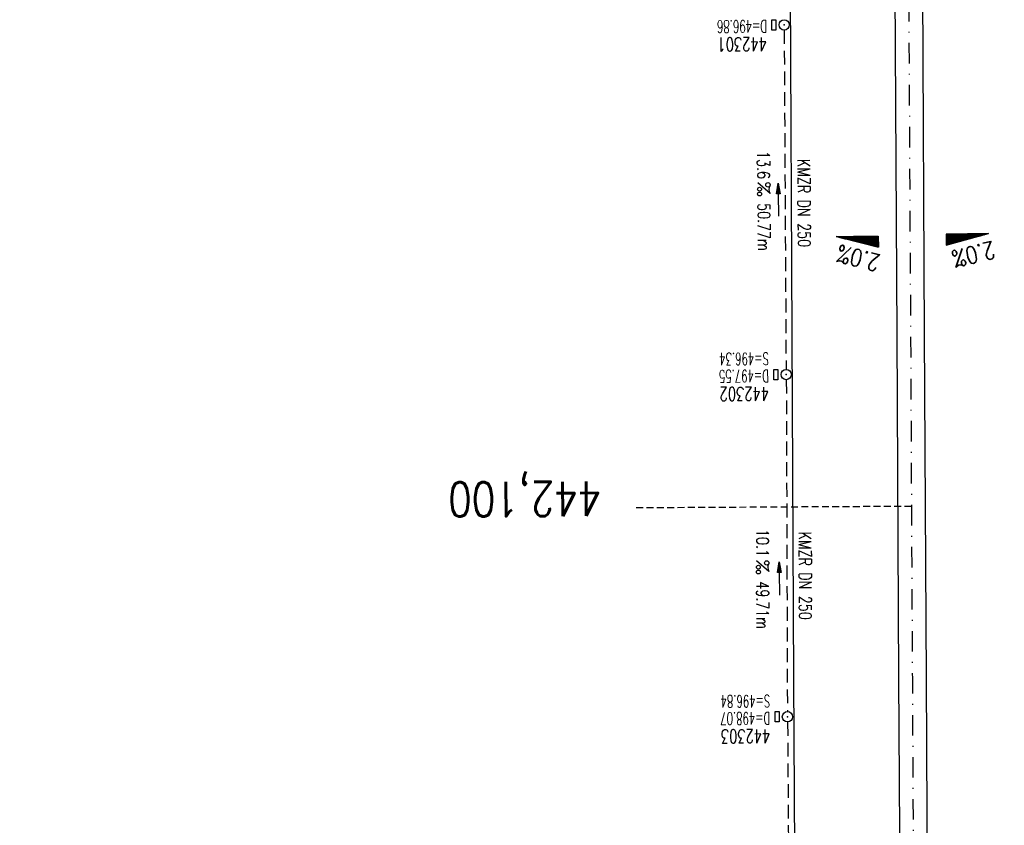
# Model space of a CAD drawing. Extents: x 459406 to 461721, y 413308 to 423218.
# Tile 167 of 256: x 461140 to 461283, y 419375 to 419492. Entities that reach past the tile are written whole.
import ezdxf
from ezdxf.enums import TextEntityAlignment as Align

# ---------------------------------------------------------------- set-up
doc = ezdxf.new("R2010")
doc.units = 0
doc.header["$LTSCALE"] = 2
doc.header["$MEASUREMENT"] = 0
for name, pattern in [('AUSGEZOGEN', [0]), ('GESTRICH-X2', [1.5, 1, -0.5]), ('GESTRICHELT', [0.75, 0.5, -0.25]), ('STRICHPT-X3', [3, 1.5, -0.75, 0, -0.75])]:
    doc.linetypes.add(name, pattern=pattern)
doc.layers.get('0').update_dxf_attribs({"linetype": 'AUSGEZOGEN'})
for name, color, linetype in [('ACHSE', 1, 'STRICHPT-X3'), ('FBR', 8, 'CONTINUOUS'), ('GEF', 7, 'AUSGEZOGEN'), ('HEKTOM', 1, 'GESTRICHELT'), ('KANAL', 7, 'GESTRICH-X2'), ('PFEIL', 7, 'CONTINUOUS'), ('SCHACHTNR', 6, 'CONTINUOUS'), ('SCHSYMBOL', 7, 'AUSGEZOGEN'), ('TEXTO', 4, 'CONTINUOUS'), ('TEXTU', 4, 'CONTINUOUS')]:
    doc.layers.add(name, color=color, linetype=linetype)
doc.styles.add('ROMANS', font='romans.shx', dxfattribs={"width": 0.8})

# ---------------------------------------------------------------- blocks, each defined once
blk = doc.blocks.new('GST')
at = {"color": 0}
blk.add_circle((0, 0), 0.75, dxfattribs=at)
blk.add_point((0, 0), dxfattribs=at)
blk = doc.blocks.new('17')
blk.add_lwpolyline([(-0.76, -1.22), (0.75, -1.22), (0.75, -1.8), (-0.76, -1.8)], close=True)
blk.add_blockref('GST', (0, 0))
blk = doc.blocks.new('PROM')
blk.add_line((1.57, 1.82), (0.02, 0.02))
for centre, radius in [((0.32, 1.51), 0.317), ((0.94, 0.29), 0.283), ((1.64, 0.29), 0.283)]:
    blk.add_circle(centre, radius)
blk.add_arc((0.99, 2.68), 1.03, 239.1414, 303.3549)
blk = doc.blocks.new('PFEIL2')
at = {"color": 0}
for p, q in [((0.88, 0), (-2.4, -0.01)), ((0.88, -0.27), (0.88, 0.28)), ((0.88, 0.28), (2.43, 0.01)), ((0.91, 0.27), (0.88, 0.26)), ((0.97, 0.26), (0.88, 0.25)), ((1.02, 0.25), (0.88, 0.23)), ((1.07, 0.24), (0.88, 0.21)), ((1.13, 0.23), (0.88, 0.19)), ((1.18, 0.22), (0.88, 0.17)), ((1.24, 0.21), (0.88, 0.15)), ((1.29, 0.21), (0.88, 0.14)), ((1.34, 0.2), (0.88, 0.12)), ((1.4, 0.19), (0.88, 0.1)), ((1.45, 0.18), (0.88, 0.08)), ((1.51, 0.17), (0.88, 0.06)), ((1.56, 0.16), (0.88, 0.04)), ((1.61, 0.15), (0.88, 0.02)), ((1.67, 0.14), (0.88, 0.01)), ((1.72, 0.13), (0.88, -0.01)), ((1.78, 0.12), (0.88, -0.03)), ((1.83, 0.11), (0.88, -0.05)), ((1.88, 0.1), (0.88, -0.07)), ((1.94, 0.09), (0.88, -0.09)), ((2.05, 0.08), (0.88, -0.12)), ((1.99, 0.08), (0.88, -0.11)), ((2.1, 0.07), (0.88, -0.14)), ((2.15, 0.06), (0.88, -0.16)), ((2.21, 0.05), (0.88, -0.18)), ((2.26, 0.04), (0.88, -0.2)), ((2.32, 0.03), (0.88, -0.22)), ((2.37, 0.02), (0.88, -0.23)), ((2.42, 0.01), (0.88, -0.25)), ((2.43, 0.01), (0.88, -0.27))]:
    blk.add_line(p, q, dxfattribs=at)
blk = doc.blocks.new('*X8')
at = {"color": 0}
for p, q in [((725.83, 193.84), (727.44, 195.45)), ((725.83, 193.85), (727.43, 195.45)), ((725.83, 193.86), (727.42, 195.45)), ((725.83, 193.87), (727.41, 195.45)), ((725.83, 193.88), (727.4, 195.45)), ((725.83, 193.89), (727.39, 195.45)), ((725.83, 193.9), (727.38, 195.45)), ((725.83, 193.91), (727.37, 195.45)), ((725.83, 193.91), (727.37, 195.45)), ((725.83, 193.92), (727.36, 195.45)), ((725.83, 193.93), (727.35, 195.45)), ((725.83, 193.94), (727.34, 195.45)), ((725.83, 193.95), (727.33, 195.45)), ((725.83, 193.96), (727.32, 195.45)), ((725.83, 193.97), (727.31, 195.45)), ((725.83, 193.98), (727.3, 195.45)), ((725.83, 193.99), (727.29, 195.45)), ((725.83, 193.99), (727.29, 195.45)), ((725.83, 194), (727.28, 195.45)), ((725.83, 194.01), (727.27, 195.45)), ((725.83, 194.02), (727.26, 195.45)), ((725.83, 194.03), (727.25, 195.45)), ((725.83, 194.04), (727.24, 195.45)), ((725.83, 194.05), (727.23, 195.45)), ((725.83, 194.06), (727.22, 195.45)), ((725.83, 194.06), (727.21, 195.45)), ((725.83, 194.07), (727.21, 195.45)), ((725.83, 194.08), (727.2, 195.45)), ((725.83, 194.09), (727.19, 195.45)), ((725.83, 194.1), (727.18, 195.45)), ((725.83, 194.11), (727.17, 195.45)), ((725.83, 194.12), (727.16, 195.45)), ((725.83, 194.13), (727.15, 195.45)), ((725.83, 194.14), (727.14, 195.45)), ((725.83, 194.14), (727.14, 195.45)), ((725.83, 194.15), (727.13, 195.45)), ((725.83, 194.16), (727.12, 195.45)), ((725.83, 194.17), (727.11, 195.45)), ((725.83, 194.18), (727.1, 195.45)), ((725.83, 194.19), (727.09, 195.45)), ((725.83, 194.2), (727.08, 195.45)), ((725.83, 194.21), (727.07, 195.45)), ((725.83, 194.21), (727.06, 195.45)), ((725.83, 194.22), (727.06, 195.45)), ((725.83, 194.23), (727.05, 195.45)), ((725.83, 194.24), (727.04, 195.45)), ((725.83, 194.25), (727.03, 195.45)), ((725.83, 194.26), (727.02, 195.45)), ((725.83, 194.27), (727.01, 195.45)), ((725.83, 194.28), (727, 195.45)), ((725.83, 194.29), (726.99, 195.45)), ((725.83, 194.29), (726.99, 195.45)), ((725.83, 194.3), (726.98, 195.45)), ((725.83, 194.31), (726.97, 195.45)), ((725.83, 194.32), (726.96, 195.45)), ((725.83, 194.33), (726.95, 195.45)), ((725.83, 194.34), (726.94, 195.45)), ((725.83, 194.35), (726.93, 195.45)), ((725.83, 194.36), (726.92, 195.45)), ((725.83, 194.37), (726.91, 195.45)), ((725.83, 194.37), (726.91, 195.45)), ((725.83, 194.38), (726.9, 195.45)), ((725.83, 194.39), (726.89, 195.45)), ((725.83, 194.4), (726.88, 195.45)), ((725.83, 194.41), (726.87, 195.45)), ((725.83, 194.42), (726.86, 195.45)), ((725.83, 194.43), (726.85, 195.45)), ((725.83, 194.44), (726.84, 195.45)), ((725.83, 194.44), (726.83, 195.45)), ((725.83, 194.45), (726.83, 195.45)), ((725.83, 194.46), (726.82, 195.45)), ((725.83, 194.47), (726.81, 195.45)), ((725.83, 194.48), (726.8, 195.45)), ((725.83, 194.49), (726.79, 195.45)), ((725.83, 194.5), (726.78, 195.45)), ((725.83, 194.51), (726.77, 195.45)), ((725.83, 194.52), (726.76, 195.45)), ((725.83, 194.52), (726.76, 195.45)), ((725.83, 194.53), (726.75, 195.45)), ((725.83, 194.54), (726.74, 195.45)), ((725.83, 194.55), (726.73, 195.45)), ((725.83, 194.56), (726.72, 195.45)), ((725.83, 194.57), (726.71, 195.45)), ((725.83, 194.58), (726.7, 195.45)), ((725.83, 194.59), (726.69, 195.45)), ((725.83, 194.59), (726.68, 195.45)), ((725.83, 194.6), (726.68, 195.45)), ((725.83, 194.61), (726.67, 195.45)), ((725.83, 194.62), (726.66, 195.45)), ((725.83, 194.63), (726.65, 195.45)), ((725.83, 194.64), (726.64, 195.45)), ((725.83, 194.65), (726.63, 195.45)), ((725.83, 194.66), (726.62, 195.45)), ((725.83, 194.67), (726.61, 195.45)), ((725.83, 194.67), (726.61, 195.45)), ((725.83, 194.68), (726.6, 195.45)), ((725.83, 194.69), (726.59, 195.45)), ((725.83, 194.7), (726.58, 195.45)), ((725.83, 194.71), (726.57, 195.45)), ((725.83, 194.72), (726.56, 195.45)), ((725.83, 194.73), (726.55, 195.45)), ((725.83, 194.74), (726.54, 195.45)), ((725.83, 194.75), (726.53, 195.45)), ((725.83, 194.75), (726.53, 195.45)), ((725.83, 194.76), (726.52, 195.45)), ((725.83, 194.77), (726.51, 195.45)), ((725.83, 194.78), (726.5, 195.45)), ((725.83, 194.79), (726.49, 195.45)), ((725.83, 194.8), (726.48, 195.45)), ((725.83, 194.81), (726.47, 195.45)), ((725.83, 194.82), (726.46, 195.45)), ((725.83, 194.82), (726.45, 195.45)), ((725.83, 194.83), (726.45, 195.45)), ((725.83, 194.84), (726.44, 195.45)), ((725.83, 194.85), (726.43, 195.45)), ((725.83, 194.86), (726.42, 195.45)), ((725.83, 194.87), (726.41, 195.45)), ((725.83, 194.88), (726.4, 195.45)), ((725.83, 194.89), (726.39, 195.45)), ((725.83, 194.9), (726.38, 195.45)), ((725.83, 194.9), (726.38, 195.45)), ((725.83, 194.91), (726.37, 195.45)), ((725.83, 194.92), (726.36, 195.45)), ((725.83, 194.93), (726.35, 195.45)), ((725.83, 194.94), (726.34, 195.45)), ((725.83, 194.95), (726.33, 195.45)), ((725.83, 194.96), (726.32, 195.45)), ((725.83, 194.97), (726.31, 195.45)), ((725.83, 194.98), (726.3, 195.45)), ((725.83, 194.98), (726.3, 195.45)), ((725.83, 194.99), (726.29, 195.45)), ((725.83, 195), (726.28, 195.45)), ((725.83, 195.01), (726.27, 195.45)), ((725.83, 195.02), (726.26, 195.45)), ((725.83, 195.03), (726.25, 195.45)), ((725.83, 195.04), (726.24, 195.45)), ((725.83, 195.05), (726.23, 195.45)), ((725.83, 195.05), (726.22, 195.45)), ((725.83, 195.06), (726.22, 195.45)), ((725.83, 195.07), (726.21, 195.45)), ((725.83, 195.08), (726.2, 195.45)), ((725.83, 195.09), (726.19, 195.45)), ((725.83, 195.1), (726.18, 195.45)), ((725.83, 195.11), (726.17, 195.45)), ((725.83, 195.12), (726.16, 195.45)), ((725.83, 195.13), (726.15, 195.45)), ((725.83, 195.13), (726.15, 195.45)), ((725.83, 195.14), (726.14, 195.45)), ((725.83, 195.15), (726.13, 195.45)), ((725.83, 195.16), (726.12, 195.45)), ((725.83, 195.17), (726.11, 195.45)), ((725.83, 195.18), (726.1, 195.45)), ((725.83, 195.19), (726.09, 195.45)), ((725.83, 195.2), (726.08, 195.45)), ((725.83, 195.2), (726.07, 195.45)), ((725.83, 195.21), (726.07, 195.45)), ((725.83, 195.22), (726.06, 195.45)), ((725.83, 195.23), (726.05, 195.45)), ((725.83, 195.24), (726.04, 195.45)), ((725.83, 195.25), (726.03, 195.45)), ((725.83, 195.26), (726.02, 195.45)), ((725.83, 195.27), (726.01, 195.45)), ((725.83, 195.28), (726, 195.45)), ((725.83, 195.28), (726, 195.45)), ((725.83, 195.29), (725.99, 195.45)), ((725.83, 195.3), (725.98, 195.45)), ((725.83, 195.31), (725.97, 195.45)), ((725.83, 195.32), (725.96, 195.45)), ((725.83, 195.33), (725.95, 195.45)), ((725.83, 195.34), (725.94, 195.45)), ((725.83, 195.35), (725.93, 195.45)), ((725.83, 195.36), (725.92, 195.45)), ((725.83, 195.36), (725.92, 195.45)), ((725.83, 195.37), (725.91, 195.45)), ((725.83, 195.38), (725.9, 195.45)), ((725.83, 195.39), (725.89, 195.45)), ((725.83, 195.4), (725.88, 195.45)), ((725.83, 195.41), (725.87, 195.45)), ((725.83, 195.42), (725.86, 195.45)), ((725.83, 195.43), (725.85, 195.45)), ((725.83, 195.43), (725.84, 195.45)), ((725.83, 195.44), (725.84, 195.45)), ((725.83, 193.83), (727.43, 195.43)), ((725.83, 193.82), (727.43, 195.42)), ((725.83, 193.81), (727.43, 195.41)), ((725.83, 193.8), (727.42, 195.4)), ((725.83, 193.79), (727.42, 195.38)), ((725.83, 193.78), (727.42, 195.37)), ((725.83, 193.77), (727.41, 195.36)), ((725.83, 193.76), (727.41, 195.35)), ((725.83, 193.76), (727.41, 195.34)), ((725.83, 193.75), (727.4, 195.32)), ((725.83, 193.74), (727.4, 195.31)), ((725.83, 193.73), (727.4, 195.3)), ((725.83, 193.72), (727.4, 195.29)), ((725.83, 193.71), (727.39, 195.28)), ((725.83, 193.7), (727.39, 195.26)), ((725.83, 193.69), (727.39, 195.25)), ((725.83, 193.68), (727.38, 195.24)), ((725.83, 193.68), (727.38, 195.23)), ((725.83, 193.67), (727.38, 195.22)), ((725.83, 193.66), (727.37, 195.2)), ((725.83, 193.65), (727.37, 195.19)), ((725.83, 193.64), (727.37, 195.18)), ((725.83, 193.63), (727.36, 195.17)), ((725.83, 193.62), (727.36, 195.16)), ((725.83, 193.61), (727.36, 195.14)), ((725.83, 193.61), (727.35, 195.13)), ((725.83, 193.6), (727.35, 195.12)), ((725.83, 193.59), (727.35, 195.11)), ((725.83, 193.58), (727.34, 195.1)), ((725.83, 193.57), (727.34, 195.08)), ((725.83, 193.56), (727.34, 195.07)), ((725.83, 193.55), (727.34, 195.06)), ((725.83, 193.54), (727.33, 195.05)), ((725.83, 193.53), (727.33, 195.04)), ((725.83, 193.53), (727.33, 195.02)), ((725.83, 193.52), (727.32, 195.01)), ((725.83, 193.51), (727.32, 195)), ((725.83, 193.5), (727.32, 194.99)), ((725.83, 193.49), (727.31, 194.98)), ((725.83, 193.48), (727.31, 194.96)), ((725.83, 193.47), (727.31, 194.95)), ((725.83, 193.46), (727.3, 194.94)), ((725.83, 193.45), (727.3, 194.93)), ((725.83, 193.45), (727.3, 194.92)), ((725.83, 193.44), (727.29, 194.91)), ((725.83, 193.43), (727.29, 194.89)), ((725.83, 193.42), (727.29, 194.88)), ((725.83, 193.41), (727.29, 194.87)), ((725.83, 193.4), (727.28, 194.86)), ((725.83, 193.39), (727.28, 194.85)), ((725.83, 193.38), (727.28, 194.83)), ((725.83, 193.38), (727.27, 194.82)), ((725.83, 193.37), (727.27, 194.81)), ((725.83, 193.36), (727.27, 194.8)), ((725.83, 193.35), (727.26, 194.79)), ((725.83, 193.34), (727.26, 194.77)), ((725.83, 193.33), (727.26, 194.76)), ((725.83, 193.32), (727.25, 194.75)), ((725.83, 193.31), (727.25, 194.74)), ((725.83, 193.3), (727.25, 194.73)), ((725.83, 193.3), (727.24, 194.71)), ((725.83, 193.29), (727.24, 194.7)), ((725.83, 193.28), (727.24, 194.69)), ((725.83, 193.27), (727.23, 194.68)), ((725.83, 193.26), (727.23, 194.67)), ((725.83, 193.25), (727.23, 194.65)), ((725.83, 193.24), (727.23, 194.64)), ((725.83, 193.23), (727.22, 194.63)), ((725.83, 193.22), (727.22, 194.62)), ((725.83, 193.22), (727.22, 194.61)), ((725.83, 193.21), (727.21, 194.59)), ((725.83, 193.2), (727.21, 194.58)), ((725.83, 193.19), (727.21, 194.57)), ((725.83, 193.18), (727.2, 194.56)), ((725.83, 193.17), (727.2, 194.55)), ((725.83, 193.16), (727.2, 194.53)), ((725.83, 193.15), (727.19, 194.52)), ((725.83, 193.15), (727.19, 194.51)), ((725.83, 193.14), (727.19, 194.5)), ((725.83, 193.13), (727.18, 194.49)), ((725.83, 193.12), (727.18, 194.47)), ((725.83, 193.11), (727.18, 194.46)), ((725.83, 193.1), (727.17, 194.45)), ((725.83, 193.09), (727.17, 194.44)), ((725.83, 193.08), (727.17, 194.43)), ((725.83, 193.07), (727.17, 194.41)), ((725.83, 193.07), (727.16, 194.4)), ((725.83, 193.06), (727.16, 194.39)), ((725.83, 193.05), (727.16, 194.38)), ((725.83, 193.04), (727.15, 194.37)), ((725.83, 193.03), (727.15, 194.35)), ((725.83, 193.02), (727.15, 194.34)), ((725.83, 193.01), (727.14, 194.33)), ((725.83, 193), (727.14, 194.32)), ((725.83, 193), (727.14, 194.31)), ((725.83, 192.99), (727.13, 194.29)), ((725.83, 192.98), (727.13, 194.28)), ((725.83, 192.97), (727.13, 194.27)), ((725.83, 192.96), (727.12, 194.26)), ((725.83, 192.95), (727.12, 194.25)), ((725.83, 192.94), (727.12, 194.23)), ((725.83, 192.93), (727.11, 194.22)), ((725.83, 192.92), (727.11, 194.21)), ((725.83, 192.92), (727.11, 194.2)), ((725.83, 192.91), (727.11, 194.19)), ((725.83, 192.9), (727.1, 194.17)), ((725.83, 192.89), (727.1, 194.16)), ((725.83, 192.88), (727.1, 194.15)), ((725.83, 192.87), (727.09, 194.14)), ((725.83, 192.86), (727.09, 194.13)), ((725.83, 192.85), (727.09, 194.11)), ((725.83, 192.84), (727.08, 194.1)), ((725.83, 192.84), (727.08, 194.09)), ((725.83, 192.83), (727.08, 194.08)), ((725.83, 192.82), (727.07, 194.07)), ((725.83, 192.81), (727.07, 194.05)), ((725.83, 192.8), (727.07, 194.04)), ((725.83, 192.79), (727.06, 194.03)), ((725.83, 192.78), (727.06, 194.02)), ((725.83, 192.77), (727.06, 194.01)), ((725.83, 192.77), (727.05, 193.99)), ((725.83, 192.76), (727.05, 193.98)), ((725.83, 192.75), (727.05, 193.97)), ((725.83, 192.74), (727.05, 193.96)), ((725.83, 192.73), (727.04, 193.95)), ((725.83, 192.72), (727.04, 193.93)), ((725.83, 192.71), (727.04, 193.92)), ((725.83, 192.7), (727.03, 193.91)), ((725.83, 192.69), (727.03, 193.9)), ((725.83, 192.69), (727.03, 193.89)), ((725.83, 192.68), (727.02, 193.87)), ((725.83, 192.67), (727.02, 193.86)), ((725.83, 192.66), (727.02, 193.85)), ((725.83, 192.65), (727.01, 193.84)), ((725.83, 192.64), (727.01, 193.83)), ((725.83, 192.63), (727.01, 193.81)), ((725.83, 192.62), (727, 193.8)), ((725.83, 192.62), (727, 193.79)), ((725.83, 192.61), (727, 193.78)), ((725.83, 192.6), (726.99, 193.77)), ((725.83, 192.59), (726.99, 193.75)), ((725.83, 192.58), (726.99, 193.74)), ((725.83, 192.57), (726.99, 193.73)), ((725.83, 192.56), (726.98, 193.72)), ((725.83, 192.55), (726.98, 193.71)), ((725.83, 192.54), (726.98, 193.69)), ((725.83, 192.54), (726.97, 193.68)), ((725.83, 192.53), (726.97, 193.67)), ((725.83, 192.52), (726.97, 193.66)), ((725.83, 192.51), (726.96, 193.65)), ((725.83, 192.5), (726.96, 193.63)), ((725.83, 192.49), (726.96, 193.62)), ((725.83, 192.48), (726.95, 193.61)), ((725.83, 192.47), (726.95, 193.6)), ((725.83, 192.46), (726.95, 193.59)), ((725.83, 192.46), (726.94, 193.57)), ((725.83, 192.45), (726.94, 193.56)), ((725.83, 192.44), (726.94, 193.55)), ((725.83, 192.43), (726.94, 193.54)), ((725.83, 192.42), (726.93, 193.53)), ((725.83, 192.41), (726.93, 193.51)), ((725.83, 192.4), (726.93, 193.5)), ((725.83, 192.39), (726.92, 193.49)), ((725.83, 192.39), (726.92, 193.48)), ((725.83, 192.38), (726.92, 193.47)), ((725.83, 192.37), (726.91, 193.45)), ((725.83, 192.36), (726.91, 193.44)), ((725.83, 192.35), (726.91, 193.43)), ((725.83, 192.34), (726.9, 193.42)), ((725.83, 192.33), (726.9, 193.41)), ((725.83, 192.32), (726.9, 193.39)), ((725.83, 192.31), (726.89, 193.38)), ((725.83, 192.31), (726.89, 193.37)), ((725.83, 192.3), (726.89, 193.36)), ((725.83, 192.29), (726.88, 193.35)), ((725.83, 192.28), (726.88, 193.33)), ((725.83, 192.27), (726.88, 193.32)), ((725.83, 192.26), (726.88, 193.31)), ((725.83, 192.25), (726.87, 193.3)), ((725.83, 192.24), (726.87, 193.29)), ((725.83, 192.24), (726.87, 193.27)), ((725.83, 192.23), (726.86, 193.26)), ((725.83, 192.22), (726.86, 193.25)), ((725.83, 192.21), (726.86, 193.24)), ((725.83, 192.2), (726.85, 193.23)), ((725.83, 192.19), (726.85, 193.21)), ((725.83, 192.18), (726.85, 193.2)), ((725.83, 192.17), (726.84, 193.19)), ((725.83, 192.16), (726.84, 193.18)), ((725.83, 192.16), (726.84, 193.17)), ((725.83, 192.15), (726.83, 193.15)), ((725.83, 192.14), (726.83, 193.14)), ((725.83, 192.13), (726.83, 193.13)), ((725.83, 192.12), (726.82, 193.12)), ((725.83, 192.11), (726.82, 193.11)), ((725.83, 192.1), (726.82, 193.09)), ((725.83, 192.09), (726.82, 193.08)), ((725.83, 192.08), (726.81, 193.07)), ((725.83, 192.08), (726.81, 193.06)), ((725.83, 192.07), (726.81, 193.05)), ((725.83, 192.06), (726.8, 193.03)), ((725.83, 192.05), (726.8, 193.02)), ((725.83, 192.04), (726.8, 193.01)), ((725.83, 192.03), (726.79, 193)), ((725.83, 192.02), (726.79, 192.99)), ((725.83, 192.01), (726.79, 192.97)), ((725.83, 192.01), (726.78, 192.96)), ((725.83, 192), (726.78, 192.95)), ((725.83, 191.99), (726.78, 192.94)), ((725.83, 191.98), (726.77, 192.93)), ((725.83, 191.97), (726.77, 192.91)), ((725.83, 191.96), (726.77, 192.9)), ((725.83, 191.95), (726.76, 192.89)), ((725.83, 191.94), (726.76, 192.88)), ((725.83, 191.93), (726.76, 192.87)), ((725.83, 191.93), (726.76, 192.85)), ((725.83, 191.92), (726.75, 192.84)), ((725.83, 191.91), (726.75, 192.83)), ((725.83, 191.9), (726.75, 192.82)), ((725.83, 191.89), (726.74, 192.81)), ((725.83, 191.88), (726.74, 192.79)), ((725.83, 191.87), (726.74, 192.78)), ((725.83, 191.86), (726.73, 192.77)), ((725.83, 191.85), (726.73, 192.76)), ((725.83, 191.85), (726.73, 192.75)), ((725.83, 191.84), (726.72, 192.73)), ((725.83, 191.83), (726.72, 192.72)), ((725.83, 191.82), (726.72, 192.71)), ((725.83, 191.81), (726.71, 192.7)), ((725.83, 191.8), (726.71, 192.69)), ((725.83, 191.79), (726.71, 192.67)), ((725.83, 191.78), (726.7, 192.66)), ((725.83, 191.78), (726.7, 192.65)), ((725.83, 191.77), (726.7, 192.64)), ((725.83, 191.76), (726.7, 192.63)), ((725.83, 191.75), (726.69, 192.61)), ((725.83, 191.74), (726.69, 192.6)), ((725.83, 191.73), (726.69, 192.59)), ((725.83, 191.72), (726.68, 192.58)), ((725.83, 191.71), (726.68, 192.57)), ((725.83, 191.7), (726.68, 192.55)), ((725.83, 191.7), (726.67, 192.54)), ((725.83, 191.69), (726.67, 192.53)), ((725.83, 191.68), (726.67, 192.52)), ((725.83, 191.67), (726.66, 192.51)), ((725.83, 191.66), (726.66, 192.49)), ((725.83, 191.65), (726.66, 192.48)), ((725.83, 191.64), (726.65, 192.47)), ((725.83, 191.63), (726.65, 192.46)), ((725.83, 191.63), (726.65, 192.45)), ((725.83, 191.62), (726.64, 192.43)), ((725.83, 191.61), (726.64, 192.42)), ((725.83, 191.6), (726.64, 192.41)), ((725.83, 191.59), (726.64, 192.4)), ((725.83, 191.58), (726.63, 192.39)), ((725.83, 191.57), (726.63, 192.37)), ((725.83, 191.56), (726.63, 192.36)), ((725.83, 191.55), (726.62, 192.35)), ((725.83, 191.55), (726.62, 192.34)), ((725.83, 191.54), (726.62, 192.33)), ((725.83, 191.53), (726.61, 192.31)), ((725.83, 191.52), (726.61, 192.3)), ((725.83, 191.51), (726.61, 192.29)), ((725.83, 191.5), (726.6, 192.28)), ((725.83, 191.49), (726.6, 192.27)), ((725.83, 191.48), (726.6, 192.25)), ((725.83, 191.47), (726.59, 192.24)), ((725.83, 191.47), (726.59, 192.23)), ((725.83, 191.46), (726.59, 192.22)), ((725.83, 191.45), (726.59, 192.21)), ((725.83, 191.44), (726.58, 192.19)), ((725.83, 191.43), (726.58, 192.18)), ((725.83, 191.42), (726.58, 192.17)), ((725.83, 191.41), (726.57, 192.16)), ((725.83, 191.4), (726.57, 192.15)), ((725.83, 191.4), (726.57, 192.13)), ((725.83, 191.39), (726.56, 192.12)), ((725.83, 191.38), (726.56, 192.11)), ((725.83, 191.37), (726.56, 192.1)), ((725.83, 191.36), (726.55, 192.09)), ((725.83, 191.35), (726.55, 192.07)), ((725.83, 191.34), (726.55, 192.06)), ((725.83, 191.33), (726.54, 192.05)), ((725.83, 191.32), (726.54, 192.04)), ((725.83, 191.32), (726.54, 192.03)), ((725.83, 191.31), (726.53, 192.01)), ((725.83, 191.3), (726.53, 192)), ((725.83, 191.29), (726.53, 191.99)), ((725.83, 191.28), (726.53, 191.98)), ((725.83, 191.27), (726.52, 191.97)), ((725.83, 191.26), (726.52, 191.95)), ((725.83, 191.25), (726.52, 191.94)), ((725.83, 191.25), (726.51, 191.93)), ((725.83, 191.24), (726.51, 191.92)), ((725.83, 191.23), (726.51, 191.91)), ((725.83, 191.22), (726.5, 191.89)), ((725.83, 191.21), (726.5, 191.88)), ((725.83, 191.2), (726.5, 191.87)), ((725.83, 191.19), (726.49, 191.86)), ((725.83, 191.18), (726.49, 191.85)), ((725.83, 191.17), (726.49, 191.84)), ((725.83, 191.17), (726.48, 191.82)), ((725.83, 191.16), (726.48, 191.81)), ((725.83, 191.15), (726.48, 191.8)), ((725.83, 191.14), (726.47, 191.79)), ((725.83, 191.13), (726.47, 191.78)), ((725.83, 191.12), (726.47, 191.76)), ((725.83, 191.11), (726.47, 191.75)), ((725.83, 191.1), (726.46, 191.74)), ((725.83, 191.09), (726.46, 191.73)), ((725.83, 191.09), (726.46, 191.72)), ((725.83, 191.08), (726.45, 191.7)), ((725.83, 191.07), (726.45, 191.69)), ((725.83, 191.06), (726.45, 191.68)), ((725.83, 191.05), (726.44, 191.67)), ((725.83, 191.04), (726.44, 191.66)), ((725.83, 191.03), (726.44, 191.64)), ((725.83, 191.02), (726.43, 191.63)), ((725.83, 191.02), (726.43, 191.62)), ((725.83, 191.01), (726.43, 191.61)), ((725.83, 191), (726.42, 191.6)), ((725.83, 190.99), (726.42, 191.58)), ((725.83, 190.98), (726.42, 191.57)), ((725.83, 190.97), (726.41, 191.56)), ((725.83, 190.96), (726.41, 191.55)), ((725.83, 190.95), (726.41, 191.54)), ((725.83, 190.94), (726.41, 191.52)), ((725.83, 190.94), (726.4, 191.51)), ((725.83, 190.93), (726.4, 191.5)), ((725.83, 190.92), (726.4, 191.49)), ((725.83, 190.91), (726.39, 191.48)), ((725.83, 190.9), (726.39, 191.46)), ((725.83, 190.89), (726.39, 191.45)), ((725.83, 190.88), (726.38, 191.44)), ((725.83, 190.87), (726.38, 191.43)), ((725.83, 190.87), (726.38, 191.42)), ((725.83, 190.86), (726.37, 191.4)), ((725.83, 190.85), (726.37, 191.39)), ((725.83, 190.84), (726.37, 191.38)), ((725.83, 190.83), (726.36, 191.37)), ((725.83, 190.82), (726.36, 191.36)), ((725.83, 190.81), (726.36, 191.34)), ((725.83, 190.8), (726.35, 191.33)), ((725.83, 190.79), (726.35, 191.32)), ((725.83, 190.79), (726.35, 191.31)), ((725.83, 190.78), (726.35, 191.3)), ((725.83, 190.77), (726.34, 191.28)), ((725.83, 190.76), (726.34, 191.27)), ((725.83, 190.75), (726.34, 191.26)), ((725.83, 190.74), (726.33, 191.25)), ((725.83, 190.73), (726.33, 191.24)), ((725.83, 190.72), (726.33, 191.22)), ((725.83, 190.71), (726.32, 191.21)), ((725.83, 190.71), (726.32, 191.2)), ((725.83, 190.7), (726.32, 191.19)), ((725.83, 190.69), (726.31, 191.18)), ((725.83, 190.68), (726.31, 191.16)), ((725.83, 190.67), (726.31, 191.15)), ((725.83, 190.66), (726.3, 191.14)), ((725.83, 190.65), (726.3, 191.13)), ((725.83, 190.64), (726.3, 191.12)), ((725.83, 190.64), (726.29, 191.1)), ((725.83, 190.63), (726.29, 191.09)), ((725.83, 190.62), (726.29, 191.08)), ((725.83, 190.61), (726.29, 191.07)), ((725.83, 190.6), (726.28, 191.06)), ((725.83, 190.59), (726.28, 191.04)), ((725.83, 190.58), (726.28, 191.03)), ((725.83, 190.57), (726.27, 191.02)), ((725.83, 190.56), (726.27, 191.01)), ((725.83, 190.56), (726.27, 191)), ((725.83, 190.55), (726.26, 190.98)), ((725.83, 190.54), (726.26, 190.97)), ((725.83, 190.53), (726.26, 190.96)), ((725.83, 190.52), (726.25, 190.95)), ((725.83, 190.51), (726.25, 190.94)), ((725.83, 190.5), (726.25, 190.92)), ((725.83, 190.49), (726.24, 190.91)), ((725.83, 190.48), (726.24, 190.9)), ((725.83, 190.48), (726.24, 190.89)), ((725.83, 190.47), (726.24, 190.88)), ((725.83, 190.46), (726.23, 190.86)), ((725.83, 190.45), (726.23, 190.85)), ((725.83, 190.44), (726.23, 190.84)), ((725.83, 190.43), (726.22, 190.83)), ((725.83, 190.42), (726.22, 190.82)), ((725.83, 190.41), (726.22, 190.8)), ((725.83, 190.41), (726.21, 190.79)), ((725.83, 190.4), (726.21, 190.78)), ((725.83, 190.39), (726.21, 190.77)), ((725.83, 190.38), (726.2, 190.76)), ((725.83, 190.37), (726.2, 190.74)), ((725.83, 190.36), (726.2, 190.73)), ((725.83, 190.35), (726.19, 190.72)), ((725.83, 190.34), (726.19, 190.71)), ((725.83, 190.33), (726.19, 190.7)), ((725.83, 190.33), (726.18, 190.68)), ((725.83, 190.32), (726.18, 190.67)), ((725.83, 190.31), (726.18, 190.66)), ((725.83, 190.3), (726.18, 190.65)), ((725.83, 190.29), (726.17, 190.64)), ((725.83, 190.28), (726.17, 190.62)), ((725.83, 190.27), (726.17, 190.61)), ((725.83, 190.26), (726.16, 190.6)), ((725.83, 190.26), (726.16, 190.59)), ((725.83, 190.25), (726.16, 190.58)), ((725.83, 190.24), (726.15, 190.56)), ((725.83, 190.23), (726.15, 190.55)), ((725.83, 190.22), (726.15, 190.54)), ((725.83, 190.21), (726.14, 190.53)), ((725.83, 190.2), (726.14, 190.52)), ((725.83, 190.19), (726.14, 190.5)), ((725.83, 190.18), (726.13, 190.49)), ((725.83, 190.18), (726.13, 190.48)), ((725.83, 190.17), (726.13, 190.47)), ((725.83, 190.16), (726.12, 190.46)), ((725.83, 190.15), (726.12, 190.44)), ((725.83, 190.14), (726.12, 190.43)), ((725.83, 190.13), (726.12, 190.42)), ((725.83, 190.12), (726.11, 190.41)), ((725.83, 190.11), (726.11, 190.4)), ((725.83, 190.1), (726.11, 190.38)), ((725.83, 190.1), (726.1, 190.37)), ((725.83, 190.09), (726.1, 190.36)), ((725.83, 190.08), (726.1, 190.35)), ((725.83, 190.07), (726.09, 190.34)), ((725.83, 190.06), (726.09, 190.32)), ((725.83, 190.05), (726.09, 190.31)), ((725.83, 190.04), (726.08, 190.3)), ((725.83, 190.03), (726.08, 190.29)), ((725.83, 190.03), (726.08, 190.28)), ((725.83, 190.02), (726.07, 190.26)), ((725.83, 190.01), (726.07, 190.25)), ((725.83, 190), (726.07, 190.24)), ((725.83, 189.99), (726.06, 190.23)), ((725.83, 189.98), (726.06, 190.22)), ((725.83, 189.97), (726.06, 190.2)), ((725.83, 189.96), (726.06, 190.19)), ((725.83, 189.95), (726.05, 190.18)), ((725.83, 189.95), (726.05, 190.17)), ((725.83, 189.94), (726.05, 190.16)), ((725.83, 189.93), (726.04, 190.14)), ((725.83, 189.92), (726.04, 190.13)), ((725.83, 189.91), (726.04, 190.12)), ((725.83, 189.9), (726.03, 190.11)), ((725.83, 189.89), (726.03, 190.1)), ((725.83, 189.88), (726.03, 190.08)), ((725.83, 189.88), (726.02, 190.07)), ((725.83, 189.87), (726.02, 190.06)), ((725.83, 189.86), (726.02, 190.05)), ((725.83, 189.85), (726.01, 190.04)), ((725.83, 189.84), (726.01, 190.02)), ((725.83, 189.83), (726.01, 190.01)), ((725.83, 189.82), (726, 190)), ((725.83, 189.81), (726, 189.99)), ((725.83, 189.8), (726, 189.98)), ((725.83, 189.8), (726, 189.96)), ((725.83, 189.79), (725.99, 189.95)), ((725.83, 189.78), (725.99, 189.94)), ((725.83, 189.77), (725.99, 189.93)), ((725.83, 189.76), (725.98, 189.92)), ((725.83, 189.75), (725.98, 189.9)), ((725.83, 189.74), (725.98, 189.89)), ((725.83, 189.73), (725.97, 189.88)), ((725.83, 189.72), (725.97, 189.87)), ((725.83, 189.72), (725.97, 189.86)), ((725.83, 189.71), (725.96, 189.84)), ((725.83, 189.7), (725.96, 189.83)), ((725.83, 189.69), (725.96, 189.82)), ((725.83, 189.68), (725.95, 189.81)), ((725.83, 189.67), (725.95, 189.8)), ((725.83, 189.66), (725.95, 189.78)), ((725.83, 189.65), (725.94, 189.77)), ((725.83, 189.65), (725.94, 189.76)), ((725.83, 189.64), (725.94, 189.75)), ((725.83, 189.63), (725.94, 189.74)), ((725.83, 189.62), (725.93, 189.72)), ((725.83, 189.61), (725.93, 189.71)), ((725.83, 189.6), (725.93, 189.7)), ((725.83, 189.59), (725.92, 189.69)), ((725.83, 189.58), (725.92, 189.68)), ((725.83, 189.57), (725.92, 189.66)), ((725.83, 189.57), (725.91, 189.65)), ((725.83, 189.56), (725.91, 189.64)), ((725.83, 189.55), (725.91, 189.63)), ((725.83, 189.54), (725.9, 189.62)), ((725.83, 189.53), (725.9, 189.6)), ((725.83, 189.52), (725.9, 189.59)), ((725.83, 189.51), (725.89, 189.58)), ((725.83, 189.5), (725.89, 189.57)), ((725.83, 189.49), (725.89, 189.56)), ((725.83, 189.49), (725.89, 189.54)), ((725.83, 189.48), (725.88, 189.53)), ((725.83, 189.47), (725.88, 189.52)), ((725.83, 189.46), (725.88, 189.51)), ((725.83, 189.45), (725.87, 189.5)), ((725.83, 189.44), (725.87, 189.48)), ((725.83, 189.43), (725.87, 189.47)), ((725.83, 189.42), (725.86, 189.46)), ((725.83, 189.42), (725.86, 189.45)), ((725.83, 189.41), (725.86, 189.44)), ((725.83, 189.4), (725.85, 189.42)), ((725.83, 189.39), (725.85, 189.41)), ((725.83, 189.38), (725.85, 189.4)), ((725.83, 189.37), (725.84, 189.39)), ((725.83, 189.36), (725.84, 189.38)), ((725.83, 189.35), (725.84, 189.36)), ((725.83, 189.34), (725.83, 189.35)), ((725.83, 189.34), (725.83, 189.34))]:
    blk.add_line(p, q, dxfattribs=at)
blk = doc.blocks.new('GEF')
at = {"color": 0}
for p, q in [((0.01, 0.02), (0.01, 6.15)), ((1.62, 6.15), (0.01, 0.02)), ((0.01, 6.15), (1.62, 6.15))]:
    blk.add_line(p, q, dxfattribs=at)
blk.add_blockref('*X8', (-725.82, -189.3), dxfattribs=at)

msp = doc.modelspace()

# ---------------------------------------------------------------- linework, layer by layer
at = {"layer": 'ACHSE', "flags": 128}
msp.add_lwpolyline([(461161.88, 420437.76, -0.000001), (461165.78, 420419.42, -0.000002), (461167.09, 420413.31), (461177.49, 420364.41), (461187.91, 420315.5), (461193.11, 420291.05), (461198.32, 420266.6, 0.000013), (461200.55, 420256.1, -0.000008), (461202.78, 420245.61, -0.000126), (461202.84, 420245.34, -0.000011), (461203.52, 420242.15, -0.001203), (461205.52, 420232.59, -0.000771), (461208.59, 420217.67, -0.001324), (461210.77, 420206.86, -0.001044), (461213.46, 420193.14, -0.001041), (461215.82, 420180.84, -0.001046), (461218.13, 420168.58, -0.001043), (461220.38, 420156.31, -0.00104), (461222.59, 420143.98, -0.00104), (461224.74, 420131.65, -0.001043), (461226.84, 420119.35, -0.001046), (461228.88, 420107.04, -0.001042), (461230.89, 420094.68, -0.001044), (461232.83, 420082.32, -0.001045), (461234.73, 420069.98, -0.001048), (461236.57, 420057.6, -0.00105), (461238.36, 420045.24, -0.001042), (461240.1, 420032.88, -0.00104), (461241.79, 420020.48, -0.001038), (461243.43, 420008.07, -0.00104), (461245.01, 419995.69, -0.001048), (461246.55, 419983.28, -0.001048), (461248.03, 419970.87, -0.001045), (461249.46, 419958.47, -0.001042), (461250.84, 419946.03, -0.00104), (461252.16, 419933.58, -0.001043), (461253.44, 419921.16, -0.001047), (461254.66, 419908.73, -0.001046), (461255.83, 419896.28, -0.001044), (461256.95, 419883.83, -0.001044), (461258.01, 419871.37, -0.001042), (461259.03, 419858.92, -0.001041), (461259.99, 419846.45, -0.001045), (461260.9, 419833.96, -0.00105), (461261.76, 419821.51, -0.001044), (461262.56, 419809.09, -0.001035), (461263.31, 419796.56, -0.001039), (461264.02, 419784.01, -0.001052), (461264.67, 419771.6, -0.001051), (461265.26, 419759.2, -0.001036), (461265.81, 419746.63, -0.001035), (461266.31, 419734.06, -0.001048), (461266.74, 419721.64, -0.001053), (461267.13, 419709.21, -0.001043), (461267.47, 419696.65, -0.001038), (461267.78, 419683.02, -0.001246), (461267.99, 419671.66, -0.000845), (461268.2, 419656.35, -0.001335), (461268.29, 419646.66, -0.000076), (461268.34, 419639.67, -0.000344), (461268.35, 419638.12, -0.000008), (461268.39, 419629.89, 0.000017), (461268.44, 419621.66, 0.000001), (461268.5, 419609.16, -0.000009), (461268.57, 419596.66, -0.000011), (461268.64, 419584.16, 0.000013), (461268.7, 419571.66, 0.000007), (461268.77, 419559.16, -0.00001), (461268.84, 419546.66), (461269.1, 419496.66), (461269.37, 419446.66), (461269.63, 419396.66), (461269.9, 419346.67), (461270.16, 419296.67), (461270.43, 419246.67), (461270.69, 419196.67), (461270.96, 419146.67), (461271.22, 419096.67), (461271.49, 419046.67), (461271.75, 418996.67, -0.00001), (461271.82, 418984.17, 0.000007), (461271.88, 418971.67, 0.000013), (461271.95, 418959.17, -0.00001), (461272.02, 418946.67, -0.00001), (461272.08, 418934.17, 0.00001), (461272.15, 418921.67, 0.00001), (461272.21, 418909.17, -0.00001), (461272.28, 418896.67, -0.00001), (461272.35, 418884.17, 0.00001), (461272.41, 418871.67, 0.00001), (461272.48, 418859.17, -0.000008), (461272.55, 418846.67, -0.000012), (461272.61, 418834.17, 0.000001), (461272.68, 418821.67, 0.000028), (461272.72, 418813.34, -0.000014), (461272.77, 418805, -0.000517), (461272.77, 418803.54, -0.00011), (461272.79, 418796.67, -0.00198), (461272.78, 418786.97, -0.001256), (461272.67, 418771.67, -0.001874), (461272.51, 418760.32, -0.00156), (461272.22, 418746.68, -0.001561), (461271.89, 418734.16, -0.001568), (461271.47, 418721.69, -0.001564), (461270.98, 418709.23, -0.001556), (461270.41, 418696.71, -0.001558), (461269.76, 418684.2, -0.001564), (461269.03, 418671.75, -0.001572), (461268.22, 418659.29, -0.001568), (461267.34, 418646.81, -0.001561), (461266.38, 418634.35, -0.001559), (461265.34, 418621.89, -0.001562), (461264.22, 418609.41, -0.001569), (461263.02, 418597, -0.001568), (461261.75, 418584.58, -0.001563), (461260.4, 418572.14, -0.001556), (461258.97, 418559.71, -0.001558), (461257.46, 418547.31, -0.001565), (461255.88, 418534.9, -0.001566), (461254.22, 418522.52, -0.001565), (461252.48, 418510.16, -0.001561), (461250.66, 418497.77, -0.001562), (461248.77, 418485.4, -0.001565), (461246.8, 418473.07, -0.001567), (461244.75, 418460.75, -0.001565), (461242.63, 418448.42, -0.001562), (461240.43, 418436.12, -0.001561), (461238.15, 418423.83, -0.001563), (461235.79, 418411.54, -0.001567), (461233.36, 418399.29, -0.001565), (461230.85, 418387.07, -0.00156), (461228.26, 418374.82, -0.001559), (461225.6, 418362.59, -0.001563), (461222.86, 418350.41, -0.001567), (461220.05, 418338.24, -0.001564), (461217.16, 418326.07, -0.001562), (461214.19, 418313.92, -0.001563), (461211.15, 418301.8, -0.001563), (461207.62, 418288.1, -0.002038), (461204.84, 418277.61, -0.001089), (461200.88, 418263.05, -0.001658), (461198.22, 418253.5, -0.000013), (461197.53, 418251.04, -0.000228), (461197.49, 418250.9, -0.000007), (461194.46, 418240.17, 0.000006), (461191.43, 418229.44), (461184.63, 418205.39), (461177.83, 418181.33, 0.000005), (461174.44, 418169.3, -0.000005), (461171.04, 418157.27, -0.000019), (461167.64, 418145.24, 0.000019), (461164.24, 418133.21), (461157.44, 418109.15), (461150.65, 418085.09, 0.000005), (461147.25, 418073.06, -0.000001), (461143.85, 418061.03, -0.000002), (461140.45, 418049.01, -0.000002), (461137.05, 418036.98, -0.000015), (461133.65, 418024.95, 0.000019), (461130.25, 418012.92), (461123.46, 417988.86), (461116.66, 417964.8, 0.000001), (461115.31, 417960.01, 0.000001), (461112.35, 417949.55, 0.000375), (461111.88, 417947.88, 0.000088), (461109.88, 417940.74, 0.001331), (461107.28, 417931.38, 0.000846), (461103.25, 417916.63, 0.001238), (461100.29, 417905.61, 0.001041), (461096.83, 417892.47, 0.001036), (461093.69, 417880.37, 0.001036), (461090.61, 417868.26, 0.001038), (461087.57, 417856.12, 0.00104), (461084.59, 417844, 0.001041), (461081.65, 417831.86, 0.001037), (461078.77, 417819.68, 0.001037), (461075.93, 417807.51, 0.001036), (461073.15, 417795.32, 0.001043), (461070.41, 417783.09, 0.001049), (461067.73, 417770.91, 0.00104), (461065.11, 417758.74, 0.001034), (461062.53, 417746.46, 0.00103), (461059.99, 417734.18, 0.001036), (461057.52, 417721.97, 0.001044), (461055.1, 417709.74, 0.001039), (461052.71, 417697.44, 0.00104), (461050.38, 417685.14, 0.001043), (461048.11, 417672.86, 0.001039), (461045.89, 417660.59, 0.001034), (461043.72, 417648.25, 0.001037), (461041.59, 417635.89, 0.001045), (461039.53, 417623.61, 0.001043), (461037.52, 417611.32, 0.001035), (461035.54, 417598.93, 0.001032), (461033.62, 417586.54, 0.001037), (461031.76, 417574.21, 0.001044), (461029.95, 417561.86, 0.001041), (461028.19, 417549.47, 0.001039), (461026.47, 417537.08, 0.00104), (461024.82, 417524.7, 0.001038), (461023.21, 417512.31, 0.001036), (461021.65, 417499.9, 0.001039), (461020.15, 417487.47, 0.001043), (461018.7, 417475.08, 0.001041), (461017.3, 417462.68, 0.001038), (461015.95, 417450.23, 0.001035), (461014.65, 417437.76, 0.00104), (461013.4, 417425.36, 0.001038), (461012.21, 417412.95, 0.001032), (461011.07, 417400.47, 0.001036), (461009.97, 417388, 0.001039), (461008.93, 417375.56, 0.001048), (461007.95, 417363.09, 0.001048), (461007.01, 417350.63, 0.001037), (461005.98, 417336.12, 0.001443), (461005.3, 417325.69, 0.000621), (461004.39, 417310.95, 0.000896), (461003.79, 417300.74, 0.000001), (461003.78, 417300.53, 0.000151), (461003.78, 417300.53, 0.000033), (461003.08, 417288.15, -0.000002), (461002.39, 417275.78), (461000.98, 417250.82), (460999.58, 417225.86), (460996.77, 417175.93), (460993.97, 417126.01, 0), (460992.56, 417101.05, 0), (460991.16, 417076.09), (460988.35, 417026.17, 0.000005), (460987.42, 417009.53, 0.000002), (460985.55, 416976.25)], format="xyb", dxfattribs=at)
at = {"layer": 'FBR'}
for points in [[(461251.45, 419571.57, 0.000007), (461251.52, 419559.07, -0.00001), (461251.59, 419546.57)], [(461266.7, 419571.65, 0.000007), (461266.77, 419559.15, -0.00001), (461266.84, 419546.65)], [(461270.7, 419571.67, 0.000007), (461270.77, 419559.17, -0.00001), (461270.84, 419546.67)], [(461285.95, 419571.75, 0.000007), (461286.02, 419559.25, -0.00001), (461286.09, 419546.75)], [(461251.85, 419496.57), (461252.12, 419446.57), (461252.38, 419396.57), (461252.65, 419346.57), (461252.91, 419296.58), (461253.18, 419246.58), (461253.44, 419196.58), (461253.71, 419146.58), (461253.97, 419096.58), (461254.24, 419046.58), (461254.5, 418996.58, -0.00001), (461254.57, 418984.08, 0.000007), (461254.63, 418971.58, 0.000013), (461254.7, 418959.08, -0.00001), (461254.77, 418946.58, -0.00001), (461254.83, 418934.08, 0.00001)]]:
    msp.add_lwpolyline(points, format="xyb", dxfattribs=at)
for points in [[(461267.1, 419496.65), (461267.37, 419446.65), (461267.63, 419396.65), (461267.79, 419366.89)], [(461271.1, 419496.67), (461271.37, 419446.68), (461271.63, 419396.68), (461271.79, 419366.91)]]:
    msp.add_lwpolyline(points, dxfattribs=at)
at = {"layer": 'HEKTOM'}
msp.add_line((461269.5, 419421.66), (461229.5, 419421.44), dxfattribs=at)
at = {"layer": 'KANAL'}
for p, q in [((461251, 419490.84), (461251.28, 419441.56)), ((461251.31, 419440.06), (461251.47, 419391.84)), ((461251.5, 419390.34), (461251.81, 419342.34))]:
    msp.add_line(p, q, dxfattribs=at)

# ---------------------------------------------------------------- block references
at = {"layer": 'GEF', "xscale": -1, "rotation": 90.57485279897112}
msp.add_blockref('GEF', (461280.7, 419461.28), dxfattribs=at)
at = {"layer": 'GEF', "rotation": 270.4698043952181}
msp.add_blockref('GEF', (461258.53, 419460.87), dxfattribs=at)
at = {"layer": 'PFEIL'}
for p, rotation in [((461250.15, 419466.19), 90.3408), ((461250.3, 419411.18), 90.2121)]:
    msp.add_blockref('PFEIL2', p, dxfattribs=dict(at, rotation=rotation))
at = {"layer": 'SCHSYMBOL', "rotation": 270.3037}
for p in [(461251, 419491.58), (461251.3, 419440.81), (461251.48, 419391.11)]:
    msp.add_blockref('17', p, dxfattribs=at)
at = {"layer": 'TEXTU'}
for p, rotation in [((461247.13, 419468.67), 270.3408), ((461246.96, 419413.77), 270.2121)]:
    msp.add_blockref('PROM', p, dxfattribs=dict(at, rotation=rotation))

# ---------------------------------------------------------------- texts
at = {"layer": 'GEF', "style": 'ROMANS', "width": 0.8}
for rotation, p in [(165.7377, (461265.12, 419458.14)), (193.6831, (461281.29, 419460.21))]:
    msp.add_text('2.0%', height=2.5, rotation=rotation, dxfattribs=at).set_placement(p)
at = {"layer": 'HEKTOM', "style": 'ROMANS', "width": 0.8}
msp.add_text('442,100', height=5, rotation=180.3036, dxfattribs=at).set_placement((461224.44, 419425.28))
at = {"layer": 'SCHACHTNR', "style": 'ROMANS'}
for s, height, width, p in [('D=496.86', 1.8, 0.6, (461248.5, 419492.28)), ('442301', 2, 0.7, (461248.5, 419489.78)), ('S=496.34', 1.8, 0.6, (461248.78, 419444)), ('D=497.55', 1.8, 0.6, (461248.78, 419441.5)), ('442302', 2, 0.7, (461248.81, 419439)), ('S=496.84', 1.8, 0.6, (461248.97, 419394.28)), ('D=498.07', 1.8, 0.6, (461248.97, 419391.78)), ('442303', 2, 0.7, (461249, 419389.28))]:
    msp.add_text(s, height=height, rotation=180.3036, dxfattribs=dict(at, width=width)).set_placement(p)
at = {"layer": 'TEXTO', "style": 'ROMANS', "width": 0.75}
for rotation, p in [(270.3408, (461252.99, 419465.7)), (270.2121, (461253.16, 419411.58))]:
    msp.add_text('KMZR DN 250', height=1.8, rotation=rotation, dxfattribs=at).set_placement(p, align=Align.CENTER)
at = {"layer": 'TEXTU', "style": 'ROMANS', "width": 0.75}
for s, rotation, p in [('13.6', 270.3408, (461247.09, 419473.25)), ('50.77m', 270.3408, (461247.16, 419465.69)), ('10.1', 270.2121, (461246.96, 419418.36)), ('49.71m', 270.2121, (461246.96, 419410.76))]:
    msp.add_text(s, height=1.8, rotation=rotation, dxfattribs=at).set_placement(p)

doc.saveas('drawing.dxf')
